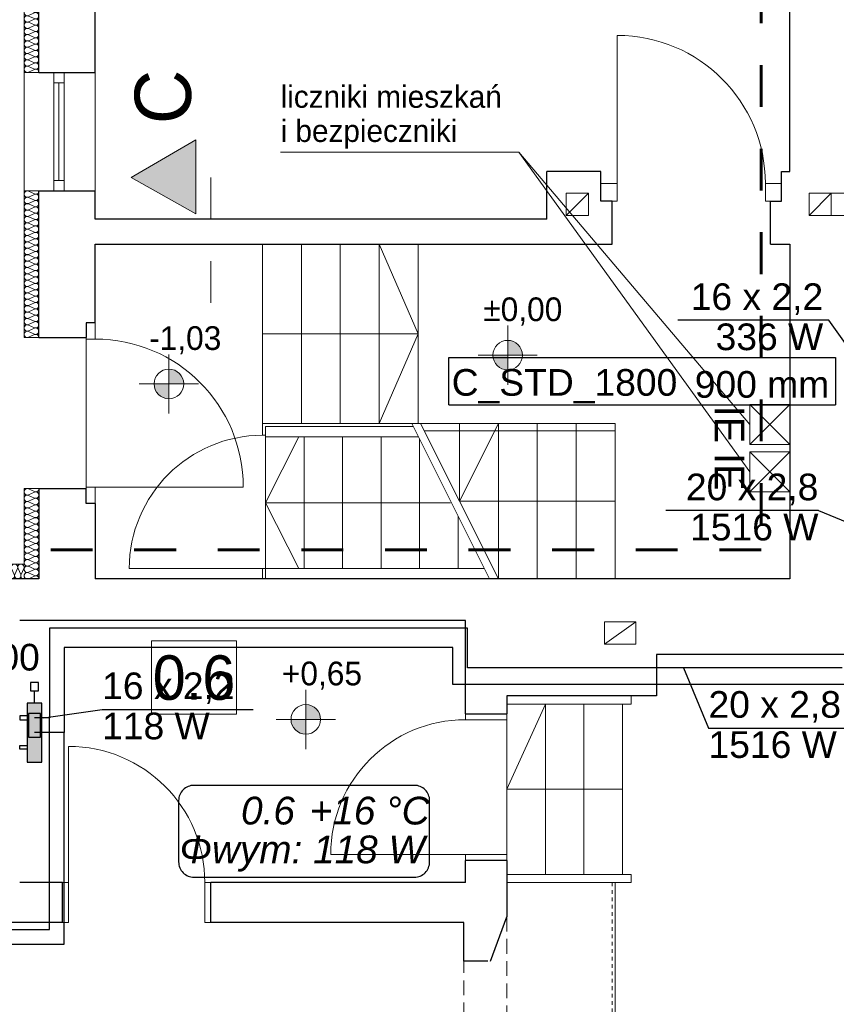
# Model space of a CAD drawing. Extents: x -497945 to -454853, y -17656 to 94650.
# Tile 17 of 62: x -490630 to -485116, y 35663 to 42310. Entities that reach past the tile are written whole.
import ezdxf
from ezdxf.lldxf.tags import DXFTag

# ---------------------------------------------------------------- set-up
doc = ezdxf.new("R2010")
doc.units = 0
doc.header["$MEASUREMENT"] = 0
doc.set_wipeout_variables(frame=1)
for name, pattern in [('Dashed', [564.444447, 282.222223, -282.222223]), ('Hidden Line', [50, 25, -25]), ('Krawędzie ukryte', [150, 100, -50])]:
    doc.linetypes.add(name, pattern=pattern)
doc.layers.get('0').update_dxf_attribs({"color": 252})
for name, color, linetype, lineweight in [('instalacja CO_Nr_Pióra__88', 252, 'Continuous', 20), ('INSTALACJA IE_Nr_Pióra__88', 252, 'Continuous', 20), ('INWENT CO_Nr_Pióra__88', 252, 'Continuous', 20), ('Inwent Izolacje_Nr_Pióra__2', 252, 'Continuous', 13), ('INWENT OPISY_Nr_Pióra__21', 252, 'Continuous', 9), ('INWENT OPISY_Nr_Pióra__41', 252, 'Continuous', 15), ('INWENT OPISY_Nr_Pióra__88', 252, 'Continuous', 20), ('INWENT RZĘDNE_Nr_Pióra__21', 252, 'Continuous', 9), ('INWENT. DRZWI_Nr_Pióra__5', 252, 'Continuous', 13), ('INWENT. OKNA_Nr_Pióra__5', 252, 'Continuous', 13), ('INWENT.ŚCIANY_Nr_Pióra__1', 252, 'Continuous', 25), ('INWENT.ŚCIANY_Nr_Pióra__20', 252, 'Continuous', 60), ('INWENT.ŚCIANY_Nr_Pióra__21', 252, 'Continuous', 9), ('INWENT.ŚCIANY_Nr_Pióra__3', 252, 'Continuous', 13), ('Istniejące kominy_Nr_Pióra__21', 252, 'Continuous', 9), ('Istniejące schody_Nr_Pióra__21', 252, 'Continuous', 9), ('Istniejące stropy_Nr_Pióra__5', 252, 'Continuous', 13)]:
    doc.layers.add(name, color=color, linetype=linetype, lineweight=lineweight)
for name, color, linetype in [('Inwent Izolacje', 252, 'Continuous'), ('INWENT RZĘDNE', 252, 'Continuous'), ('IS_Text_Armatury_Therm', 7, 'Continuous'), ('IS_Text_Konstrukcji', 7, 'Continuous'), ('IS_Text_Odbiornikow_Therm', 7, 'Continuous')]:
    doc.layers.add(name, color=color, linetype=linetype)
for name, color, linetype, true_color in [('IS_Armatura_podłączeniowa_grz._dolnozas.', 7, 'SOLID', 0x000000), ('IS_Armatura_Therm', 7, 'SOLID', 0x000000), ('IS_Grzejniki_Plan_rzut', 7, 'SOLID', 0x000000), ('IS_Opisy_działek_Therm', 7, 'SOLID', 0x000000), ('IS_Powrót', 5, 'DASH', 0x0000ff), ('IS_Zasilanie', 1, 'SOLID', 0xff0000)]:
    doc.layers.add(name, color=color, linetype=linetype, true_color=true_color)
doc.styles.add('GENERATED_STYLE_1', font='txt')
doc.styles.add('GENERATED_STYLE_3', font='txt')
doc.styles.add('GENERATED_STYLE_5', font='txt')
doc.styles.add('GENERATED_STYLE_6', font='txt')
doc.styles.get("Standard").update_dxf_attribs({"font": 'txt', "bigfont": 'BIGFONT.SHX'})
tags = doc.linetypes.add('DASH', pattern=[15, 10, -5]).pattern_tags.tags
tags[6:7] = [DXFTag(74, 4), DXFTag(75, 0), DXFTag(340, '0'), DXFTag(46, 0.0), DXFTag(50, 0.0), DXFTag(44, 0.0), DXFTag(45, 0.0)]
tags[4:5] = [DXFTag(74, 4), DXFTag(75, 0), DXFTag(340, '0'), DXFTag(46, 0.0), DXFTag(50, 0.0), DXFTag(44, 0.0), DXFTag(45, 0.0)]
tags = doc.linetypes.add('SOLID', pattern=[10, 10, 0]).pattern_tags.tags
tags[6:7] = [DXFTag(74, 4), DXFTag(75, 0), DXFTag(340, '0'), DXFTag(46, 0.0), DXFTag(50, 0.0), DXFTag(44, 0.0), DXFTag(45, 0.0)]
tags[4:5] = [DXFTag(74, 4), DXFTag(75, 0), DXFTag(340, '0'), DXFTag(46, 0.0), DXFTag(50, 0.0), DXFTag(44, 0.0), DXFTag(45, 0.0)]

# ---------------------------------------------------------------- blocks, each defined once
blk = doc.blocks.new('Izolacja cieplna 14_134', base_point=(-490500.2, 38534.5))
at = {"layer": 'Inwent Izolacje_Nr_Pióra__2', "linetype": 'Continuous'}
for p, q in [((-490530, 39124.6), (-490570.4, 39142.7)), ((-490570.4, 39102.8), (-490530, 39120.9)), ((-490530, 39081), (-490570.4, 39099.1)), ((-490570.4, 39059.2), (-490530, 39077.4)), ((-490530, 39037.4), (-490570.4, 39055.6)), ((-490570.4, 39015.7), (-490530, 39033.8)), ((-490530, 38993.9), (-490570.4, 39012)), ((-490570.4, 38972.1), (-490530, 38990.2)), ((-490530, 38950.3), (-490570.4, 38968.4)), ((-490570.4, 38928.5), (-490530, 38946.6)), ((-490530, 38906.7), (-490570.4, 38924.9)), ((-490570.4, 38884.9), (-490530, 38903.1)), ((-490530, 38863.2), (-490570.4, 38881.3)), ((-490570.4, 38841.4), (-490530, 38859.5)), ((-490530, 38819.6), (-490570.4, 38837.7)), ((-490570.4, 38797.8), (-490530, 38815.9)), ((-490530, 38776), (-490570.4, 38794.1)), ((-490570.4, 38754.2), (-490530, 38772.4)), ((-490530, 38732.4), (-490570.4, 38750.6)), ((-490570.4, 38710.7), (-490530, 38728.8)), ((-490530, 38688.9), (-490570.4, 38707)), ((-490570.4, 38667.1), (-490530, 38685.2)), ((-490530, 38645.3), (-490570.4, 38663.4)), ((-490570.4, 38623.5), (-490530, 38641.6)), ((-490530, 38601.7), (-490570.4, 38619.9)), ((-490570.4, 38579.9), (-490530, 38598.1)), ((-490530, 38558.2), (-490570.4, 38576.3)), ((-490570.4, 38536.4), (-490530, 38554.5))]:
    blk.add_line(p, q, dxfattribs=at)
for centre, start_param, end_param in [((-490578.9, 39122.8), 5.870392, 9.837571), ((-490578.9, 39079.2), 5.870392, 9.837571), ((-490521.5, 39144.5), 2.7288, 4.712389), ((-490521.5, 39101), 2.7288, 6.695979), ((-490578.9, 39035.6), 5.870392, 9.837571), ((-490521.5, 39057.4), 2.7288, 6.695979), ((-490521.5, 39013.8), 2.7288, 6.695979), ((-490578.9, 38992), 5.870392, 9.837571), ((-490578.9, 38948.5), 5.870392, 9.837571), ((-490521.5, 38970.3), 2.7288, 6.695979), ((-490578.9, 38904.9), 5.870392, 9.837571), ((-490521.5, 38926.7), 2.7288, 6.695979), ((-490521.5, 38883.1), 2.7288, 6.695979), ((-490578.9, 38861.3), 5.870392, 9.837571), ((-490578.9, 38817.8), 5.870392, 9.837571), ((-490521.5, 38839.5), 2.7288, 6.695979), ((-490578.9, 38774.2), 5.870392, 9.837571), ((-490521.5, 38796), 2.7288, 6.695979), ((-490521.5, 38752.4), 2.7288, 6.695979), ((-490578.9, 38730.6), 5.870392, 9.837571), ((-490578.9, 38687), 5.870392, 9.837571), ((-490521.5, 38708.8), 2.7288, 6.695979), ((-490521.5, 38665.3), 2.7288, 6.695979), ((-490578.9, 38643.5), 5.870392, 9.837571), ((-490578.9, 38599.9), 5.870392, 9.837571), ((-490521.5, 38621.7), 2.7288, 6.695979), ((-490578.9, 38556.3), 5.870392, 9.837571), ((-490521.5, 38578.1), 2.7288, 6.695979), ((-490521.5, 38534.5), 4.712389, 6.695979)]:
    blk.add_ellipse(centre, major_axis=(0, 21.8), ratio=0.976227, start_param=start_param, end_param=end_param, dxfattribs=at)
blk = doc.blocks.new('Izolacja cieplna 14_135', base_point=(-491030.2, 38534.5))
at = {"layer": 'Inwent Izolacje_Nr_Pióra__2', "linetype": 'Continuous'}
for p, q in [((-491028.4, 38604.7), (-491010.5, 38564.3)), ((-491006.9, 38564.3), (-490989, 38604.7)), ((-490985.4, 38604.7), (-490967.5, 38564.3)), ((-490963.9, 38564.3), (-490946, 38604.7)), ((-490942.4, 38604.7), (-490924.5, 38564.3)), ((-490920.9, 38564.3), (-490903, 38604.7)), ((-490899.4, 38604.7), (-490881.5, 38564.3)), ((-490877.9, 38564.3), (-490860, 38604.7)), ((-490856.4, 38604.7), (-490838.5, 38564.3)), ((-490834.9, 38564.3), (-490817, 38604.7)), ((-490813.4, 38604.7), (-490795.5, 38564.3)), ((-490791.9, 38564.3), (-490774, 38604.7)), ((-490770.4, 38604.7), (-490752.5, 38564.3)), ((-490748.9, 38564.3), (-490731, 38604.7)), ((-490727.4, 38604.7), (-490709.5, 38564.3)), ((-490705.9, 38564.3), (-490688, 38604.7)), ((-490684.4, 38604.7), (-490666.5, 38564.3)), ((-490662.9, 38564.3), (-490645, 38604.7)), ((-490641.4, 38604.7), (-490623.5, 38564.3)), ((-490619.9, 38564.3), (-490602, 38604.7))]:
    blk.add_line(p, q, dxfattribs=at)
for centre, start_param, end_param in [((-491008.7, 38613.3), 5.870392, 9.837571), ((-490965.7, 38613.3), 5.870392, 9.837571), ((-490922.7, 38613.3), 5.870392, 9.837571), ((-490879.7, 38613.3), 5.870392, 9.837571), ((-490836.7, 38613.3), 5.870392, 9.837571), ((-490793.7, 38613.3), 5.870392, 9.837571), ((-490750.7, 38613.3), 5.870392, 9.837571), ((-490707.7, 38613.3), 5.870392, 9.837571), ((-490664.7, 38613.3), 5.870392, 9.837571), ((-490621.7, 38613.3), 5.870392, 9.837571), ((-491030.2, 38555.8), 4.712389, 6.695979), ((-490987.2, 38555.8), 2.7288, 6.695979), ((-490944.2, 38555.8), 2.7288, 6.695979), ((-490901.2, 38555.8), 2.7288, 6.695979), ((-490858.2, 38555.8), 2.7288, 6.695979), ((-490815.2, 38555.8), 2.7288, 6.695979), ((-490772.2, 38555.8), 2.7288, 6.695979), ((-490729.2, 38555.8), 2.7288, 6.695979), ((-490686.2, 38555.8), 2.7288, 6.695979), ((-490643.2, 38555.8), 2.7288, 6.695979), ((-490600.2, 38555.8), 2.7288, 4.712389)]:
    blk.add_ellipse(centre, major_axis=(21.5, 0), ratio=0.989198, start_param=start_param, end_param=end_param, dxfattribs=at)
blk = doc.blocks.new('Izolacja cieplna 14_136', base_point=(-490500.2, 40164.5))
at = {"layer": 'Inwent Izolacje_Nr_Pióra__2', "linetype": 'Continuous'}
for p, q in [((-490530, 41134.8), (-490570.4, 41152.7)), ((-490570.4, 41113.3), (-490530, 41131.2)), ((-490530, 41091.8), (-490570.4, 41109.7)), ((-490570.4, 41070.3), (-490530, 41088.2)), ((-490530, 41048.7), (-490570.4, 41066.6)), ((-490570.4, 41027.2), (-490530, 41045.1)), ((-490530, 41005.7), (-490570.4, 41023.6)), ((-490570.4, 40984.2), (-490530, 41002.1)), ((-490530, 40962.7), (-490570.4, 40980.6)), ((-490570.4, 40941.1), (-490530, 40959)), ((-490530, 40919.6), (-490570.4, 40937.5)), ((-490570.4, 40898.1), (-490530, 40916)), ((-490530, 40876.6), (-490570.4, 40894.5)), ((-490570.4, 40855), (-490530, 40872.9)), ((-490530, 40833.5), (-490570.4, 40851.4)), ((-490570.4, 40812), (-490530, 40829.9)), ((-490530, 40790.5), (-490570.4, 40808.4)), ((-490570.4, 40769), (-490530, 40786.9)), ((-490530, 40747.4), (-490570.4, 40765.3)), ((-490570.4, 40725.9), (-490530, 40743.8)), ((-490530, 40704.4), (-490570.4, 40722.3)), ((-490570.4, 40682.9), (-490530, 40700.8)), ((-490530, 40661.3), (-490570.4, 40679.3)), ((-490570.4, 40639.8), (-490530, 40657.7)), ((-490530, 40618.3), (-490570.4, 40636.2)), ((-490570.4, 40596.8), (-490530, 40614.7)), ((-490530, 40575.3), (-490570.4, 40593.2)), ((-490570.4, 40553.7), (-490530, 40571.6)), ((-490530, 40532.2), (-490570.4, 40550.1)), ((-490570.4, 40510.7), (-490530, 40528.6)), ((-490530, 40489.2), (-490570.4, 40507.1)), ((-490570.4, 40467.7), (-490530, 40485.6)), ((-490530, 40446.1), (-490570.4, 40464)), ((-490570.4, 40424.6), (-490530, 40442.5)), ((-490530, 40403.1), (-490570.4, 40421)), ((-490570.4, 40381.6), (-490530, 40399.5)), ((-490530, 40360), (-490570.4, 40377.9)), ((-490570.4, 40338.5), (-490530, 40356.4)), ((-490530, 40317), (-490570.4, 40334.9)), ((-490570.4, 40295.5), (-490530, 40313.4)), ((-490530, 40274), (-490570.4, 40291.9)), ((-490570.4, 40252.4), (-490530, 40270.3)), ((-490530, 40230.9), (-490570.4, 40248.8)), ((-490570.4, 40209.4), (-490530, 40227.3)), ((-490530, 40187.9), (-490570.4, 40205.8)), ((-490570.4, 40166.3), (-490530, 40184.3))]:
    blk.add_line(p, q, dxfattribs=at)
for centre, start_param, end_param in [((-490578.9, 41133), 5.870392, 9.837571), ((-490521.5, 41154.5), 2.7288, 4.712389), ((-490578.9, 41090), 5.870392, 9.837571), ((-490521.5, 41111.5), 2.7288, 6.695979), ((-490521.5, 41068.5), 2.7288, 6.695979), ((-490578.9, 41046.9), 5.870392, 9.837571), ((-490578.9, 41003.9), 5.870392, 9.837571), ((-490521.5, 41025.4), 2.7288, 6.695979), ((-490578.9, 40960.8), 5.870392, 9.837571), ((-490521.5, 40982.4), 2.7288, 6.695979), ((-490521.5, 40939.3), 2.7288, 6.695979), ((-490578.9, 40917.8), 5.870392, 9.837571), ((-490578.9, 40874.8), 5.870392, 9.837571), ((-490521.5, 40896.3), 2.7288, 6.695979), ((-490578.9, 40831.7), 5.870392, 9.837571), ((-490521.5, 40853.2), 2.7288, 6.695979), ((-490521.5, 40810.2), 2.7288, 6.695979), ((-490578.9, 40788.7), 5.870392, 9.837571), ((-490578.9, 40745.6), 5.870392, 9.837571), ((-490521.5, 40767.1), 2.7288, 6.695979), ((-490578.9, 40702.6), 5.870392, 9.837571), ((-490578.9, 40659.5), 5.870392, 9.837571), ((-490521.5, 40724.1), 2.7288, 6.695979), ((-490521.5, 40681.1), 2.7288, 6.695979), ((-490578.9, 40616.5), 5.870392, 9.837571), ((-490521.5, 40638), 2.7288, 6.695979), ((-490521.5, 40595), 2.7288, 6.695979), ((-490578.9, 40573.5), 5.870392, 9.837571), ((-490578.9, 40530.4), 5.870392, 9.837571), ((-490521.5, 40551.9), 2.7288, 6.695979), ((-490578.9, 40487.4), 5.870392, 9.837571), ((-490521.5, 40508.9), 2.7288, 6.695979), ((-490521.5, 40465.8), 2.7288, 6.695979), ((-490578.9, 40444.3), 5.870392, 9.837571), ((-490578.9, 40401.3), 5.870392, 9.837571), ((-490521.5, 40422.8), 2.7288, 6.695979), ((-490578.9, 40358.2), 5.870392, 9.837571), ((-490521.5, 40379.8), 2.7288, 6.695979), ((-490521.5, 40336.7), 2.7288, 6.695979), ((-490578.9, 40315.2), 5.870392, 9.837571), ((-490578.9, 40272.1), 5.870392, 9.837571), ((-490521.5, 40293.7), 2.7288, 6.695979), ((-490578.9, 40229.1), 5.870392, 9.837571), ((-490521.5, 40250.6), 2.7288, 6.695979), ((-490521.5, 40207.6), 2.7288, 6.695979), ((-490578.9, 40186.1), 5.870392, 9.837571), ((-490521.5, 40164.5), 4.712389, 6.695979)]:
    blk.add_ellipse(centre, major_axis=(0, 21.5), ratio=0.988201, start_param=start_param, end_param=end_param, dxfattribs=at)
blk = doc.blocks.new('Izolacja cieplna 14_137', base_point=(-490500.2, 41954.5))
at = {"layer": 'Inwent Izolacje_Nr_Pióra__2', "linetype": 'Continuous'}
for p, q in [((-490530, 42785.1), (-490570.4, 42802.8)), ((-490570.4, 42763.8), (-490530, 42781.5)), ((-490530, 42742.6), (-490570.4, 42760.3)), ((-490570.4, 42721.3), (-490530, 42739)), ((-490530, 42700.1), (-490570.4, 42717.8)), ((-490570.4, 42678.8), (-490530, 42696.5)), ((-490530, 42657.6), (-490570.4, 42675.3)), ((-490570.4, 42636.3), (-490530, 42654)), ((-490530, 42615.1), (-490570.4, 42632.8)), ((-490570.4, 42593.8), (-490530, 42611.5)), ((-490530, 42572.6), (-490570.4, 42590.3)), ((-490570.4, 42551.3), (-490530, 42569)), ((-490530, 42530.1), (-490570.4, 42547.8)), ((-490570.4, 42508.8), (-490530, 42526.5)), ((-490530, 42487.6), (-490570.4, 42505.3)), ((-490570.4, 42466.3), (-490530, 42484)), ((-490530, 42445.1), (-490570.4, 42462.8)), ((-490570.4, 42423.8), (-490530, 42441.5)), ((-490530, 42402.6), (-490570.4, 42420.3)), ((-490570.4, 42381.3), (-490530, 42399)), ((-490530, 42360.1), (-490570.4, 42377.8)), ((-490570.4, 42338.8), (-490530, 42356.5)), ((-490530, 42317.6), (-490570.4, 42335.3)), ((-490570.4, 42296.3), (-490530, 42314)), ((-490530, 42275.1), (-490570.4, 42292.8)), ((-490570.4, 42253.8), (-490530, 42271.5)), ((-490530, 42232.6), (-490570.4, 42250.3)), ((-490570.4, 42211.3), (-490530, 42229)), ((-490530, 42190.1), (-490570.4, 42207.8)), ((-490570.4, 42168.8), (-490530, 42186.5)), ((-490530, 42147.6), (-490570.4, 42165.3)), ((-490570.4, 42126.3), (-490530, 42144)), ((-490530, 42105.1), (-490570.4, 42122.8)), ((-490570.4, 42083.8), (-490530, 42101.5)), ((-490530, 42062.6), (-490570.4, 42080.3)), ((-490570.4, 42041.3), (-490530, 42059)), ((-490530, 42020.1), (-490570.4, 42037.8)), ((-490570.4, 41998.8), (-490530, 42016.5)), ((-490530, 41977.6), (-490570.4, 41995.3)), ((-490570.4, 41956.3), (-490530, 41974))]:
    blk.add_line(p, q, dxfattribs=at)
for centre, start_param, end_param in [((-490578.9, 42783.3), 4.299595, 8.266775), ((-490578.9, 42740.8), 4.299595, 8.266775), ((-490521.5, 42804.5), 1.158004, 3.141593), ((-490521.5, 42762), 1.158004, 5.125183), ((-490578.9, 42698.3), 4.299595, 8.266775), ((-490578.9, 42655.8), 4.299595, 8.266775), ((-490521.5, 42719.5), 1.158004, 5.125183), ((-490521.5, 42677), 1.158004, 5.125183), ((-490578.9, 42613.3), 4.299595, 8.266775), ((-490521.5, 42634.5), 1.158004, 5.125183), ((-490521.5, 42592), 1.158004, 5.125183), ((-490578.9, 42570.8), 4.299595, 8.266775), ((-490578.9, 42528.3), 4.299595, 8.266775), ((-490521.5, 42549.5), 1.158004, 5.125183), ((-490578.9, 42485.8), 4.299595, 8.266775), ((-490521.5, 42507), 1.158004, 5.125183), ((-490521.5, 42464.5), 1.158004, 5.125183), ((-490578.9, 42443.3), 4.299595, 8.266775), ((-490578.9, 42400.8), 4.299595, 8.266775), ((-490521.5, 42422), 1.158004, 5.125183), ((-490578.9, 42358.3), 4.299595, 8.266775), ((-490521.5, 42379.5), 1.158004, 5.125183), ((-490521.5, 42337), 1.158004, 5.125183), ((-490578.9, 42315.8), 4.299595, 8.266775), ((-490578.9, 42273.3), 4.299595, 8.266775), ((-490521.5, 42294.5), 1.158004, 5.125183), ((-490578.9, 42230.8), 4.299595, 8.266775), ((-490521.5, 42252), 1.158004, 5.125183), ((-490521.5, 42209.5), 1.158004, 5.125183), ((-490578.9, 42188.3), 4.299595, 8.266775), ((-490578.9, 42145.8), 4.299595, 8.266775), ((-490521.5, 42167), 1.158004, 5.125183), ((-490521.5, 42124.5), 1.158004, 5.125183), ((-490578.9, 42103.3), 4.299595, 8.266775), ((-490578.9, 42060.8), 4.299595, 8.266775), ((-490521.5, 42082), 1.158004, 5.125183), ((-490578.9, 42018.3), 4.299595, 8.266775), ((-490521.5, 42039.5), 1.158004, 5.125183), ((-490521.5, 41997), 1.158004, 5.125183), ((-490578.9, 41975.8), 4.299595, 8.266775), ((-490521.5, 41954.5), 3.141593, 5.125182)]:
    blk.add_ellipse(centre, major_axis=(-21.3, 0), ratio=0.999163, start_param=start_param, end_param=end_param, dxfattribs=at)
blk = doc.blocks.new('Koty wysokościowe_3', base_point=(-488698.1, 37586.7))
at = {"layer": 'INWENT RZĘDNE_Nr_Pióra__21', "linetype": 'Continuous'}
for points in [[(-488698.1, 37586.7), (-488598.1, 37586.7), (-488605.7, 37624.9), (-488627.4, 37657.4), (-488659.9, 37679), (-488698.1, 37686.7)], [(-488698.1, 37586.7), (-488798.1, 37586.7), (-488790.5, 37548.4), (-488768.8, 37515.9), (-488736.4, 37494.3), (-488698.1, 37486.7)]]:
    blk.add_hatch(color=256, dxfattribs=at).paths.add_polyline_path(points, flags=0)
for p, q in [((-488698.1, 37386.7), (-488698.1, 37786.7)), ((-488898.1, 37586.7), (-488498.1, 37586.7))]:
    blk.add_line(p, q, dxfattribs=at)
blk.add_circle((-488698.1, 37586.7), 100, dxfattribs=at)
at = {"layer": 'INWENT RZĘDNE_Nr_Pióra__21', "insert": (-488859.9, 37786.7), "char_height": 160, "attachment_point": 7, "style": 'GENERATED_STYLE_1'}
blk.add_mtext('{+0,65}', dxfattribs=at)
blk = doc.blocks.new('Koty wysokościowe_10', base_point=(-487335.1, 40045.8))
at = {"layer": 'INWENT RZĘDNE_Nr_Pióra__21', "linetype": 'Continuous'}
for points in [[(-487335.1, 40045.8), (-487235.1, 40045.8), (-487242.7, 40084), (-487264.4, 40116.5), (-487296.8, 40138.2), (-487335.1, 40145.8)], [(-487335.1, 40045.8), (-487435.1, 40045.8), (-487427.5, 40007.5), (-487405.8, 39975.1), (-487373.3, 39953.4), (-487335.1, 39945.8)]]:
    blk.add_hatch(color=256, dxfattribs=at).paths.add_polyline_path(points, flags=0)
for p, q in [((-487335.1, 39845.8), (-487335.1, 40245.8)), ((-487535.1, 40045.8), (-487135.1, 40045.8))]:
    blk.add_line(p, q, dxfattribs=at)
blk.add_circle((-487335.1, 40045.8), 100, dxfattribs=at)
at = {"layer": 'INWENT RZĘDNE_Nr_Pióra__21', "insert": (-487499.9, 40245.8), "char_height": 160, "attachment_point": 7, "style": 'GENERATED_STYLE_1'}
blk.add_mtext('{±0,00}', dxfattribs=at)
blk = doc.blocks.new('Koty wysokościowe_11', base_point=(-489622.4, 39851.1))
at = {"layer": 'INWENT RZĘDNE_Nr_Pióra__21', "linetype": 'Continuous'}
for points in [[(-489622.4, 39851.1), (-489522.4, 39851.1), (-489530, 39889.4), (-489551.6, 39921.8), (-489584.1, 39943.5), (-489622.4, 39951.1)], [(-489622.4, 39851.1), (-489722.4, 39851.1), (-489714.7, 39812.8), (-489693.1, 39780.4), (-489660.6, 39758.7), (-489622.4, 39751.1)]]:
    blk.add_hatch(color=256, dxfattribs=at).paths.add_polyline_path(points, flags=0)
for p, q in [((-489622.4, 39651.1), (-489622.4, 40051.1)), ((-489822.4, 39851.1), (-489422.4, 39851.1))]:
    blk.add_line(p, q, dxfattribs=at)
blk.add_circle((-489622.4, 39851.1), 100, dxfattribs=at)
at = {"layer": 'INWENT RZĘDNE_Nr_Pióra__21', "insert": (-489756.3, 40051.1), "char_height": 160, "attachment_point": 7, "style": 'GENERATED_STYLE_1'}
blk.add_mtext('{-1,03}', dxfattribs=at)
blk = doc.blocks.new('A$C685E8BDF')
at = {"layer": 'INWENT OPISY_Nr_Pióra__21', "linetype": 'Continuous'}
blk.add_hatch(color=252, dxfattribs=at).paths.add_polyline_path([(-18046.2, 12880), (-17610, 12635.7), (-17610, 13135.7)], flags=0)
at = {"layer": 'instalacja CO_Nr_Pióra__88', "color": 252, "linetype": 'Continuous'}
for p, q in [((-17038, 13050.9), (-15428.5, 13050.9)), ((-15428.5, 13050.9), (-13870, 10893.8)), ((-15428.5, 13050.9), (-13870, 11213.8))]:
    blk.add_line(p, q, dxfattribs=at)
at = {"layer": 'INSTALACJA IE_Nr_Pióra__88', "color": 252, "linetype": 'Continuous'}
for p, q in [((-13600, 11348.8), (-13870, 11348.8)), ((-13870, 11348.8), (-13870, 11078.8)), ((-13870, 11348.8), (-13600, 11078.8)), ((-13600, 11348.8), (-13870, 11078.8)), ((-13600, 11078.8), (-13600, 11348.8)), ((-13870, 11078.8), (-13600, 11078.8)), ((-13600, 11028.8), (-13870, 11028.8)), ((-13870, 11028.8), (-13870, 10758.8)), ((-13870, 11028.8), (-13600, 10758.8)), ((-13600, 11028.8), (-13870, 10758.8)), ((-13600, 10758.8), (-13600, 11028.8)), ((-13870, 10758.8), (-13600, 10758.8))]:
    blk.add_line(p, q, dxfattribs=at)
at = {"layer": 'INWENT OPISY_Nr_Pióra__41', "color": 252, "linetype": 'Continuous'}
for p, q in [((-18046.2, 12880), (-17610, 13135.7)), ((-17610, 12635.7), (-17610, 13135.7)), ((-17610, 12635.7), (-18046.2, 12880))]:
    blk.add_line(p, q, dxfattribs=at)
at = {"layer": 'INWENT OPISY_Nr_Pióra__41', "color": 252, "linetype": 'Dashed'}
blk.add_line((-17510, 12880), (-17510, 11780), dxfattribs=at)
at = {"layer": 'INWENT. DRZWI_Nr_Pióra__5', "color": 252, "linetype": 'Continuous'}
for p, q in [((-14765, 12840), (-14765, 13840)), ((-14875, 12720), (-14875, 12840)), ((-14875, 12840), (-14765, 12840)), ((-14765, 12840), (-14765, 12720)), ((-13765, 12720), (-13765, 12840)), ((-13765, 12840), (-13655, 12840)), ((-13655, 12840), (-13655, 12780)), ((-14765, 12720), (-14875, 12720)), ((-13655, 12720), (-13765, 12720)), ((-18350, 11900), (-18350, 11790)), ((-18290, 11900), (-18350, 11900)), ((-18350, 11900), (-18350, 10680)), ((-18290, 11790), (-18290, 11900)), ((-18350, 11790), (-18290, 11790)), ((-18350, 10790), (-18350, 10680)), ((-18290, 10790), (-18350, 10790)), ((-18290, 10680), (-18290, 10790)), ((-18290, 10790), (-17290, 10790)), ((-18350, 10680), (-18290, 10680)), ((-15790, 9260), (-15790, 9220)), ((-15510, 9260), (-15510, 9220)), ((-15510, 9220), (-15790, 9220)), ((-18470, 8120), (-18470, 9040)), ((-15790, 8310), (-16700, 8310)), ((-15510, 8310), (-15790, 8310)), ((-15790, 8310), (-15790, 8270)), ((-15510, 8310), (-15510, 8270)), ((-18470, 8120), (-18510, 8120)), ((-18470, 7850), (-18470, 8120)), ((-17550, 7850), (-17550, 8120)), ((-17510, 8120), (-17550, 8120)), ((-18470, 7850), (-18510, 7850)), ((-17510, 7850), (-17550, 7850))]:
    blk.add_line(p, q, dxfattribs=at)
for centre, radius, start, end in [((-14765, 12840), 1000, 0, 90), ((-18290, 10790), 1000, 0, 90), ((-17160, 10240), 900, 90, 180), ((-15790, 8310), 910, 90, 180), ((-18470, 8120), 920, 0, 90)]:
    blk.add_arc(centre, radius, start, end, dxfattribs=at)
at = {"layer": 'INWENT. OKNA_Nr_Pióra__5', "color": 252, "linetype": 'Continuous'}
for p, q in [((-18500, 13590), (-18570, 13590)), ((-18570, 13590), (-18570, 12790)), ((-18500, 13590), (-18500, 12790)), ((-18500, 13520), (-18570, 13520)), ((-18535, 13520), (-18535, 12860)), ((-18500, 12860), (-18570, 12860)), ((-18500, 12790), (-18570, 12790))]:
    blk.add_line(p, q, dxfattribs=at)
at = {"layer": 'INWENT.ŚCIANY_Nr_Pióra__1', "color": 252, "linetype": 'Continuous'}
for p, q in [((-13600, 12920), (-13600, 18530)), ((-18670, 13590), (-18670, 14440)), ((-18290, 13590), (-18290, 14440)), ((-18670, 13590), (-18290, 13590)), ((-14875, 12920), (-15240, 12920)), ((-15240, 12600), (-15240, 12920)), ((-14875, 12720), (-14875, 12920)), ((-13655, 12720), (-13655, 12920)), ((-13655, 12920), (-13600, 12920)), ((-18670, 11800), (-18670, 12790)), ((-18670, 12790), (-18290, 12790)), ((-18290, 12600), (-18290, 12790)), ((-14800, 12720), (-14875, 12720)), ((-14800, 12430), (-14800, 12720)), ((-13730, 12430), (-13730, 12720)), ((-13730, 12720), (-13655, 12720)), ((-15240, 12600), (-18290, 12600)), ((-18290, 11900), (-18290, 12430)), ((-18290, 12430), (-14800, 12430)), ((-13730, 12430), (-13600, 12430)), ((-13600, 12430), (-13600, 10170)), ((-18290, 11900), (-18350, 11900)), ((-18350, 11900), (-18350, 11800)), ((-18670, 11800), (-18350, 11800)), ((-18670, 10780), (-18350, 10780)), ((-18670, 10780), (-18670, 10170)), ((-18350, 10680), (-18350, 10780)), ((-18290, 10680), (-18350, 10680)), ((-18290, 10680), (-18290, 10170)), ((-18670, 10170), (-19200, 10170)), ((-13600, 10170), (-18290, 10170)), ((-15790, 9890), (-18800, 9890)), ((-15790, 9260), (-15790, 9890)), ((-11510, 9660), (-14500, 9660)), ((-14500, 9660), (-14500, 9380)), ((-14500, 9380), (-15510, 9380)), ((-15510, 9380), (-15510, 9260)), ((-15790, 9260), (-15510, 9260)), ((-15790, 8120), (-15790, 8270)), ((-15510, 8270), (-15790, 8270)), ((-15510, 8270), (-15510, 7890)), ((-18510, 8120), (-18800, 8120)), ((-18510, 7850), (-18510, 8120)), ((-15790, 8120), (-17510, 8120)), ((-17510, 7850), (-17510, 8120)), ((-18510, 7850), (-19770, 7850)), ((-15800, 7850), (-17510, 7850)), ((-15800, 7590), (-15800, 7850)), ((-15620, 7590), (-15510, 7890)), ((-15640, 7590), (-15800, 7590))]:
    blk.add_line(p, q, dxfattribs=at)
at = {"layer": 'INWENT.ŚCIANY_Nr_Pióra__20', "color": 252, "linetype": 'Dashed'}
for p, q in [((-13793, 18719.4), (-13793, 10365.9)), ((-13793, 10365.9), (-22073.6, 10365.9))]:
    blk.add_line(p, q, dxfattribs=at)
at = {"layer": 'INWENT.ŚCIANY_Nr_Pióra__21', "color": 252, "linetype": 'Continuous'}
for p, q in [((-18770, 13590), (-18770, 12790)), ((-18290, 12790), (-18290, 13590))]:
    blk.add_line(p, q, dxfattribs=at)
at = {"layer": 'INWENT.ŚCIANY_Nr_Pióra__3', "color": 252, "linetype": 'Continuous'}
for p, q in [((-18770, 14440), (-18770, 13590)), ((-18770, 13590), (-18670, 13590)), ((-18770, 12790), (-18670, 12790)), ((-18770, 12790), (-18770, 11800)), ((-18770, 11800), (-18670, 11800)), ((-18770, 10780), (-18670, 10780)), ((-18770, 10780), (-18770, 10270)), ((-19300, 10270), (-18770, 10270))]:
    blk.add_line(p, q, dxfattribs=at)
at = {"layer": 'Istniejące kominy_Nr_Pióra__21', "color": 252, "linetype": 'Continuous'}
for p, q in [((-15110, 12625), (-15110, 12775)), ((-15110, 12775), (-14960, 12775)), ((-15110, 12625), (-14960, 12775)), ((-14960, 12775), (-14960, 12625)), ((-13470, 12625), (-13470, 12775)), ((-13470, 12775), (-13150, 12775)), ((-13470, 12625), (-13320, 12775)), ((-13320, 12775), (-13320, 12625)), ((-14960, 12625), (-15110, 12625)), ((-13150, 12625), (-13470, 12625)), ((-14850, 9730), (-14850, 9880)), ((-14850, 9880), (-14640, 9880)), ((-14850, 9730), (-14640, 9880)), ((-14640, 9880), (-14640, 9730)), ((-14640, 9730), (-14850, 9730))]:
    blk.add_line(p, q, dxfattribs=at)
at = {"layer": 'Istniejące schody_Nr_Pióra__21', "color": 252, "linetype": 'Continuous'}
for p, q in [((-17160, 12430), (-17160, 11220)), ((-16897.5, 12430), (-16897.5, 11220)), ((-16635, 12430), (-16635, 11220)), ((-16372.5, 12430), (-16372.5, 11220)), ((-16110, 11825), (-16372.5, 12430)), ((-16110, 12430), (-16110, 11220)), ((-17160, 11825), (-16110, 11825)), ((-16110, 11825), (-16372.5, 11220)), ((-14780, 11220), (-17160, 11220)), ((-17160, 11220), (-17160, 11140)), ((-17140, 11140), (-17140, 11200)), ((-17140, 11200), (-16142.5, 11200)), ((-17140, 10170), (-17140, 11200)), ((-16152.5, 11220), (-15627.5, 10170)), ((-16092.5, 11220), (-15567.5, 10170)), ((-14780, 11170), (-16067.5, 11170)), ((-15830, 11220), (-15830, 10695)), ((-15830, 10695), (-15567.5, 11220)), ((-15567.5, 11220), (-15567.5, 10170)), ((-15305, 11220), (-15305, 10170)), ((-15042.5, 11220), (-15042.5, 10170)), ((-14780, 11220), (-14780, 10170)), ((-13600, 11220), (-13600, 10170)), ((-17160, 11140), (-17140, 11140)), ((-17140, 10685), (-16915.3, 11130)), ((-17140, 11130), (-16107.5, 11130)), ((-16880, 10240), (-16880, 11130)), ((-16620, 10240), (-16620, 11130)), ((-16360, 10240), (-16360, 11130)), ((-16100, 10240), (-16100, 11115)), ((-17140, 10685), (-15890, 10685)), ((-17140, 10685), (-16915.3, 10240)), ((-14780, 10695), (-15830, 10695)), ((-15840, 10240), (-15840, 10595)), ((-18060, 10240), (-17160, 10240)), ((-17160, 10240), (-17160, 10170)), ((-17160, 10240), (-17140, 10240)), ((-17140, 10240), (-17140, 10170)), ((-17140, 10240), (-15662.5, 10240)), ((-14670, 9380), (-15510, 9380)), ((-14670, 9380), (-14670, 9325)), ((-14670, 9325), (-15510, 9325)), ((-15510, 9325), (-15510, 8175)), ((-15510, 8750), (-15250, 9325)), ((-15250, 9325), (-15250, 8175)), ((-14990, 9325), (-14990, 8175)), ((-14730, 9325), (-14730, 8175)), ((-14730, 8750), (-15510, 8750)), ((-14670, 8175), (-15510, 8175)), ((-14670, 8120), (-15510, 8120)), ((-14780, 8120), (-14780, 2170)), ((-14670, 8175), (-14670, 8120))]:
    blk.add_line(p, q, dxfattribs=at)
at = {"layer": 'Istniejące schody_Nr_Pióra__21', "color": 252, "linetype": 'Hidden Line'}
blk.add_line((-14800, 8120), (-14800, 2170), dxfattribs=at)
at = {"layer": 'Istniejące stropy_Nr_Pióra__5', "color": 252, "linetype": 'Krawędzie ukryte'}
for p, q in [((-15510, 7890), (-15510, 2410)), ((-15800, 2710), (-15800, 7590))]:
    blk.add_line(p, q, dxfattribs=at)
at = {"layer": 'Inwent Izolacje', "color": 252, "linetype": 'Continuous', "lineweight": 13}
for name, p in [('Izolacja cieplna 14_137', (-18670, 13590)), ('Izolacja cieplna 14_136', (-18670, 11800)), ('Izolacja cieplna 14_134', (-18670, 10170)), ('Izolacja cieplna 14_135', (-19200, 10170))]:
    blk.add_blockref(name, p, dxfattribs=at)
at = {"layer": 'INWENT RZĘDNE', "color": 252}
for name, p in [('Koty wysokościowe_10', (-15504.9, 11681.2)), ('Koty wysokościowe_11', (-17792.2, 11486.6)), ('Koty wysokościowe_3', (-16867.9, 9222.1))]:
    blk.add_blockref(name, p, dxfattribs=at)
at = {"layer": 'INWENT CO_Nr_Pióra__88', "color": 252, "linetype": 'Continuous', "insert": (-17038, 13501.2), "char_height": 150, "width": 1984.783, "attachment_point": 1, "line_spacing_factor": 0.923025, "style": 'GENERATED_STYLE_6'}
blk.add_mtext('{liczniki mieszkań\\Pi bezpieczniki}', dxfattribs=at)
at = {"layer": 'INWENT OPISY_Nr_Pióra__21', "color": 252, "linetype": 'Continuous', "insert": (-18023.5, 13424.3), "char_height": 380, "attachment_point": 2, "rotation": 90, "style": 'GENERATED_STYLE_5'}
blk.add_mtext('{C}', dxfattribs=at)
at = {"layer": 'INWENT OPISY_Nr_Pióra__88', "color": 252, "linetype": 'Continuous', "char_height": 200, "attachment_point": 2, "rotation": 270, "style": 'GENERATED_STYLE_5'}
for insert in [(-13907.8, 11213.8), (-13907.8, 10893.8)]:
    blk.add_mtext('{IE}', dxfattribs=dict(at, insert=insert))
at = {"color": 252, "linetype": 'Continuous', "ltscale": 1963664.22040536}
blk.add_wipeout([(-17911, 9752.2), (-17335, 9752.2), (-17335, 9258.1), (-17911, 9258.1)], dxfattribs=at).dxf.layer = 'INWENT OPISY_Nr_Pióra__21'
at = {"layer": 'INWENT OPISY_Nr_Pióra__21', "color": 252, "linetype": 'Continuous', "flags": 128}
blk.add_lwpolyline([(-17911, 9752.2), (-17335, 9752.2), (-17335, 9258.1), (-17911, 9258.1)], close=True, dxfattribs=at)
at = {"layer": 'INWENT OPISY_Nr_Pióra__21', "color": 252, "linetype": 'Continuous', "insert": (-17623, 9350.1), "char_height": 300, "attachment_point": 8, "style": 'GENERATED_STYLE_3'}
blk.add_mtext('{0.6 }', dxfattribs=at)

msp = doc.modelspace()

# ---------------------------------------------------------------- block references
msp.add_blockref('A$C685E8BDF', (-471830.2, 28364.5))

# ---------------------------------------------------------------- next in the draw order: hatches: boundary and pattern name
at = {"layer": 'IS_Grzejniki_Plan_rzut', "ltscale": 10}
msp.add_hatch(color=1, dxfattribs=at).paths.add_polyline_path([(-490580.2, 37697), (-490580.2, 37297), (-490480.2, 37297), (-490480.2, 37697)])

# ---------------------------------------------------------------- next in the draw order: linework, layer by layer
at = {"layer": 'IS_Armatura_podłączeniowa_grz._dolnozas.', "ltscale": 10}
for p, q in [((-490570.2, 37627), (-490570.2, 37467)), ((-490490.2, 37627), (-490570.2, 37627)), ((-490570.2, 37627), (-490570.2, 37627)), ((-490490.2, 37467), (-490490.2, 37627)), ((-490570.2, 37467), (-490490.2, 37467))]:
    msp.add_line(p, q, dxfattribs=at)
at = {"layer": 'IS_Armatura_Therm', "ltscale": 10}
for p, q in [((-490502.7, 37834.5), (-490557.7, 37834.5)), ((-490557.7, 37834.5), (-490557.7, 37779.5)), ((-490502.7, 37779.5), (-490502.7, 37834.5)), ((-490557.7, 37779.5), (-490502.7, 37779.5)), ((-490530.2, 37697), (-490530.2, 37779.5))]:
    msp.add_line(p, q, dxfattribs=at)
at = {"layer": 'IS_Grzejniki_Plan_rzut', "color": 1, "ltscale": 10}
for p, q in [((-490580.2, 37697), (-490580.2, 37297)), ((-490480.2, 37697), (-490580.2, 37697)), ((-490580.2, 37697), (-490580.2, 37697)), ((-490480.2, 37297), (-490480.2, 37697)), ((-490580.2, 37609.5), (-490630.2, 37609.5)), ((-490630.2, 37609.5), (-490630.2, 37584.5)), ((-490630.2, 37584.5), (-490580.2, 37584.5)), ((-490630.2, 37384.5), (-490630.2, 37409.5)), ((-490630.2, 37409.5), (-490580.2, 37409.5)), ((-490580.2, 37384.5), (-490630.2, 37384.5)), ((-490580.2, 37297), (-490480.2, 37297))]:
    msp.add_line(p, q, dxfattribs=at)
at = {"layer": 'IS_Opisy_działek_Therm', "ltscale": 10}
for p, q in [((-485167.2, 40281), (-486187.2, 40281)), ((-484874, 39871), (-485167.2, 40281)), ((-485236.9, 38996.3), (-486266.9, 38996.3)), ((-485236.9, 38996.3), (-484968, 38886.3)), ((-486147.6, 37934.2), (-485979, 37528)), ((-490466.3, 37597), (-490073.6, 37653.7)), ((-490073.6, 37653.7), (-489053.6, 37653.7)), ((-485979, 37528), (-484949, 37528))]:
    msp.add_line(p, q, dxfattribs=at)
at = {"layer": 'IS_Powrót', "color": 5, "ltscale": 10}
for p, q in [((-487607.1, 38201.4), (-490430, 38201.4)), ((-490430, 38201.4), (-490430, 37597)), ((-487607.1, 37934.2), (-487607.1, 38201.4)), ((-485077.6, 37934.2), (-487607.1, 37934.2)), ((-490430, 37597), (-490530.2, 37597)), ((-490430, 36168.5), (-490430, 37597)), ((-491420, 36168.5), (-490430, 36168.5))]:
    msp.add_line(p, q, dxfattribs=at)
at = {"layer": 'IS_Text_Konstrukcji', "color": 18, "linetype": 'SOLID', "ltscale": 10, "true_color": 0x000000}
msp.add_lwpolyline([(-489453.6, 36521.2), (-487965.2, 36521.2, 0.414214), (-487861.9, 36624.5), (-487861.9, 37037.9, 0.414214), (-487965.2, 37141.2), (-489453.6, 37141.2, 0.414214), (-489556.9, 37037.9), (-489556.9, 36624.5, 0.414214), (-489453.6, 36521.2)], format="xyb", dxfattribs=at)
at = {"layer": 'IS_Text_Odbiornikow_Therm', "color": 18, "linetype": 'SOLID', "ltscale": 10, "true_color": 0x000000}
for p, q in [((-487733.1, 39709.7), (-487733.1, 40029.7)), ((-487733.1, 40029.7), (-485121.9, 40029.7)), ((-485121.9, 40029.7), (-485121.9, 39709.7)), ((-487733.1, 39709.7), (-485121.9, 39709.7))]:
    msp.add_line(p, q, dxfattribs=at)
at = {"layer": 'IS_Zasilanie', "color": 1, "ltscale": 10}
for p, q in [((-487706.5, 38072.2), (-490330, 38072.2)), ((-490330, 38072.2), (-490330, 37497)), ((-487706.5, 37823), (-487706.5, 38072.2)), ((-484968, 37823), (-487706.5, 37823)), ((-490330, 37497), (-490530.2, 37497)), ((-490330, 36068.5), (-490330, 37497)), ((-491320, 36068.5), (-490330, 36068.5))]:
    msp.add_line(p, q, dxfattribs=at)

# ---------------------------------------------------------------- next in the draw order: texts
at = {"layer": 'IS_Opisy_działek_Therm', "ltscale": 10, "char_height": 180}
for s, insert, attachment_point in [('\\fArial|b0|i0;', (-486132.5, 40938.9), 9), ('\\fArial|b0|i0;', (-486132.5, 40938.9), 9), ('\\fArial|b0|i0;16 x 2,2', (-485204.6, 40317), 9), ('\\fArial|b0|i0;', (-485167.2, 40490.6), 9), ('\\fArial|b0|i0;', (-485167.2, 40433), 3), ('\\fArial|b0|i0;', (-486197.2, 40340.6), 9), ('\\fArial|b0|i0;', (-486197.2, 40340.6), 9), ('\\fArial|b0|i0;336 W', (-485204.6, 40259.4), 3), ('\\fArial|b0|i0;20 x 2,8', (-485236.9, 39032.3), 9), ('\\fArial|b0|i0;1516 W', (-485236.9, 38974.7), 3), ('\\fArial|b0|i0;16 x 2,2', (-490073.6, 37689.7), 7), ('\\fArial|b0|i0;20 x 2,8', (-485979, 37564), 7), ('\\fArial|b0|i0;118 W', (-490073.6, 37632.1), 1), ('\\fArial|b0|i0;', (-489233.6, 37632.1), 1), ('\\fArial|b0|i0;', (-489103.6, 37689.7), 7), ('\\fArial|b0|i0;', (-489043.6, 37539.7), 7), ('\\fArial|b0|i0;', (-489043.6, 37539.7), 7), ('\\fArial|b0|i0;1516 W', (-485979, 37506.4), 1)]:
    msp.add_mtext(s, dxfattribs=dict(at, insert=insert, attachment_point=attachment_point))
at = {"layer": 'IS_Text_Armatury_Therm', "color": 18, "linetype": 'SOLID', "ltscale": 10, "true_color": 0x000000, "insert": (-490494.5, 37883), "char_height": 180, "attachment_point": 9}
msp.add_mtext('\\fArial|b0|i0;1,00  ', dxfattribs=at)
at = {"layer": 'IS_Text_Konstrukcji', "color": 18, "linetype": 'SOLID', "ltscale": 10, "true_color": 0x000000, "char_height": 187.2}
for s, insert, attachment_point in [('\\fArial|b0|i1;0.6', (-488771.9, 36874.4), 9), ('\\fArial|b0|i1;+16 °C', (-488671.9, 36874.4), 7), ('\\fArial|b0|i1;Φwym: 118 W', (-488721.9, 36802.4), 2)]:
    msp.add_mtext(s, dxfattribs=dict(at, insert=insert, attachment_point=attachment_point))
at = {"layer": 'IS_Text_Odbiornikow_Therm', "color": 18, "linetype": 'SOLID', "ltscale": 10, "true_color": 0x000000, "char_height": 180, "attachment_point": 7}
for s, insert in [('\\fArial|b0|i0;C_STD_1800', (-487713.1, 39719.7)), ('\\fArial|b0|i0;900 mm', (-486071.9, 39755.7))]:
    msp.add_mtext(s, dxfattribs=dict(at, insert=insert))

doc.saveas('drawing.dxf')
